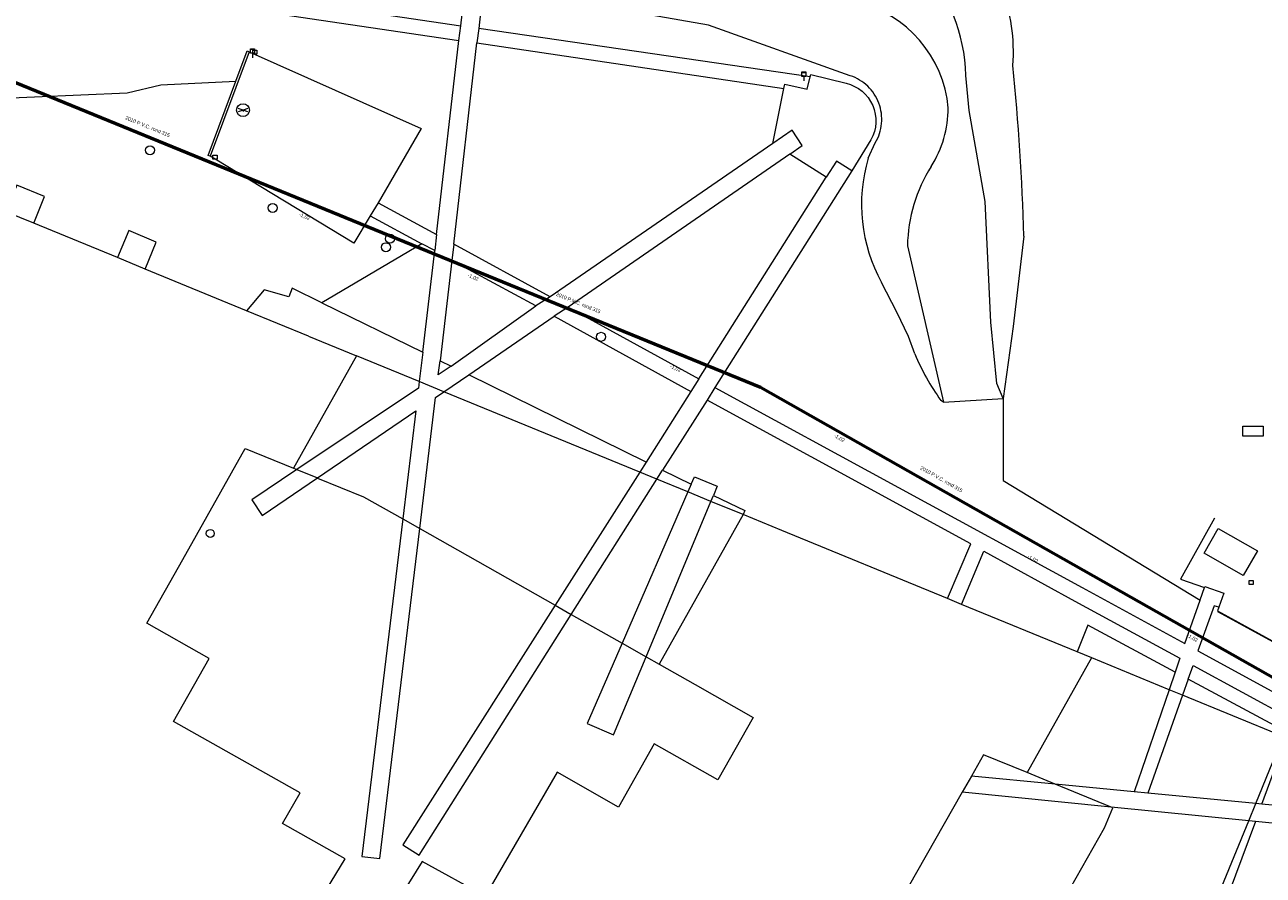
# Model space of a CAD drawing. Header units: millimetres. Extents: x 812 to 183790, y 13 to 580968.
# Tile 74 of 256: x 182537 to 182661, y 580682 to 580766. Entities that reach past the tile are written whole.
import ezdxf

# ---------------------------------------------------------------- set-up
doc = ezdxf.new("R2010")
doc.units = ezdxf.units.MM
doc.header["$LTSCALE"] = 5
for name, pattern in [('DGN2', [448.0004, 224.0002, -224.0002]), ('DGN3', [672.0006, 448.0004, -224.0002]), ('PHANTOM2', [1.25, 0.625, -0.125, 0.125, -0.125, 0.125, -0.125])]:
    doc.linetypes.add(name, pattern=pattern)
for name, color, linetype, lineweight in [('000 BOB begin', 252, 'Continuous', 13), ('000 BOB eind', 252, 'Continuous', 13), ('000 Onderhoud door derden', 252, 'Continuous', 53), ('000 Specificaties_S', 252, 'Continuous', 13), ('047 HEMELWATER AFVOER', 252, 'PHANTOM2', 13), ('afvalbak', 252, 'Continuous', 9), ('bank', 252, 'Continuous', 9), ('beheer openbare ruimte groenbeheer', 252, 'Continuous', 9), ('brandkraan -put', 252, 'Continuous', 9), ('gebouw op maaiveld onder overbouw', 252, 'Continuous', 9), ('hek', 252, 'DGN3', 9), ('hoofdgebouw', 252, 'Continuous', 9), ('inspectie- rioolput', 252, 'Continuous', 9), ('kant muur breder dan 30cm', 252, 'Continuous', 9), ('kant verharding', 252, 'Continuous', 9), ('kolk', 252, 'Continuous', 9), ('N-XX-AL-M', 7, 'Continuous', 0), ('overbouw', 252, 'Continuous', 9), ('sluitlijn', 252, 'DGN3', 9), ('taludlijn', 252, 'DGN2', 9)]:
    doc.layers.add(name, color=color, linetype=linetype, lineweight=lineweight)
doc.layers.add('speelvoorziening', color=7, linetype='Continuous', lineweight=0, true_color=0xe17000)
doc.styles.add('Arial Narrow', font='Arial Narrow.shx')
doc.styles.add('NLCS-ISO-M200-T18', font='txt', dxfattribs={"height": 0.36})
doc.dimstyles.new('NLCS-M200-T18-PIJL_X_L2_H1', dxfattribs={"dimscale": 0.2, "dimtxt": 0.36, "dimasz": 2, "dimexe": 2, "dimexo": 1, "dimgap": 0.7, "dimtad": 1, "dimzin": 0, "dimdsep": 46, "dimtxsty": 'NLCS-ISO-M200-T18', "dimcen": 0, "dimdle": 2, "dimclrd": 256, "dimclre": 256, "dimclrt": 256, "dimadec": 1, "dimazin": 0, "dimtfac": 1, "dimtofl": 0, "dimtmove": 1, "dimatfit": 0, "dimfxl": 2, "dimfxlon": 1, "dimtfillclr": 254, "dimtolj": 1, "dimtzin": 0, "dimlwd": 18, "dimlwe": 18, "dimarcsym": 0})

# ---------------------------------------------------------------- blocks, each defined once
blk = doc.blocks.new('AFVAL1')
at = {"layer": 'afvalbak', "color": 251, "linetype": 'Continuous', "lineweight": 0, "true_color": 0x696969, "flags": 128}
for points in [[(-0.2, 0.45), (0.2, 0.45), (0.2, 0), (-0.2, 0), (-0.2, 0.45)], [(-0.2, 0.4), (0.2, 0.4)], [(0, 0), (0, -0.45)]]:
    blk.add_lwpolyline(points, dxfattribs=at)
blk = doc.blocks.new('RIOOLP90')
at = {"layer": 'inspectie- rioolput', "color": 251, "linetype": 'Continuous', "lineweight": 0, "true_color": 0x696969}
blk.add_circle((0, 0), 0.9, dxfattribs=at)
blk = doc.blocks.new('SPEEL5')
at = {"layer": 'speelvoorziening', "color": 251, "linetype": 'Continuous', "lineweight": 0, "true_color": 0x696969}
for p, q in [((0, 0), (-0.48, 0.16)), ((0, 0), (-0.48, -0.16)), ((0.48, 0.16), (0, 0)), ((0, 0), (0, -0.14)), ((0.48, -0.16), (0, 0))]:
    blk.add_line(p, q, dxfattribs=at)
blk.add_circle((0, 0), 0.641, dxfattribs=at)
blk = doc.blocks.new('RIOOLP144')
at = {"layer": 'inspectie- rioolput', "color": 251, "linetype": 'Continuous', "lineweight": 0, "true_color": 0x696969}
blk.add_circle((0, 0), 0.9, dxfattribs=at)
blk = doc.blocks.new('BRANDK41')
at = {"layer": 'brandkraan -put', "color": 251, "linetype": 'Continuous', "lineweight": 0, "true_color": 0x696969}
blk.add_circle((0, 0), 0.4, dxfattribs=at)
blk = doc.blocks.new('SKOLK869')
at = {"layer": 'kolk', "color": 251, "linetype": 'Continuous', "lineweight": 0, "true_color": 0x696969, "flags": 128}
blk.add_lwpolyline([(-0.2, 0.4), (0.2, 0.4), (0.2, 0), (-0.2, 0), (-0.2, 0.4)], dxfattribs=at)
blk = doc.blocks.new('SKOLK996')
at = {"layer": 'kolk', "color": 251, "linetype": 'Continuous', "lineweight": 0, "true_color": 0x696969, "flags": 128}
blk.add_lwpolyline([(-0.2, 0.4), (0.2, 0.4), (0.2, 0), (-0.2, 0), (-0.2, 0.4)], dxfattribs=at)
blk = doc.blocks.new('SKOLK1042')
at = {"layer": 'kolk', "color": 251, "linetype": 'Continuous', "lineweight": 0, "true_color": 0x696969, "flags": 128}
blk.add_lwpolyline([(-0.2, 0.4), (0.2, 0.4), (0.2, 0), (-0.2, 0), (-0.2, 0.4)], dxfattribs=at)
blk = doc.blocks.new('AFVAL33')
at = {"layer": 'afvalbak', "color": 251, "linetype": 'Continuous', "lineweight": 0, "true_color": 0x696969, "flags": 128}
for points in [[(-0.2, 0.45), (0.2, 0.45), (0.2, 0), (-0.2, 0), (-0.2, 0.45)], [(-0.2, 0.4), (0.2, 0.4)], [(0, 0), (0, -0.45)]]:
    blk.add_lwpolyline(points, dxfattribs=at)
blk = doc.blocks.new('RIOOLP407')
at = {"layer": 'inspectie- rioolput', "color": 251, "linetype": 'Continuous', "lineweight": 0, "true_color": 0x696969}
blk.add_circle((0, 0), 0.9, dxfattribs=at)
blk = doc.blocks.new('ZBANK47')
at = {"layer": 'bank', "color": 251, "linetype": 'Continuous', "lineweight": 0, "true_color": 0x696969}
for p, q in [((-1, 0.5), (1, 0.5)), ((-1, -0.5), (-1, 0.5)), ((1, 0.5), (1, -0.5))]:
    blk.add_line(p, q, dxfattribs=at)
at = {"layer": 'bank', "color": 251, "linetype": 'DGN2', "lineweight": 0, "true_color": 0x696969}
blk.add_line((1, -0.5), (-1, -0.5), dxfattribs=at)
blk = doc.blocks.new('RIOOLP486')
at = {"layer": 'inspectie- rioolput', "color": 251, "linetype": 'Continuous', "lineweight": 0, "true_color": 0x696969}
blk.add_circle((0, 0), 0.9, dxfattribs=at)
blk = doc.blocks.new('RIOOLP489')
at = {"layer": 'inspectie- rioolput', "color": 251, "linetype": 'Continuous', "lineweight": 0, "true_color": 0x696969}
blk.add_circle((0, 0), 0.9, dxfattribs=at)
blk = doc.blocks.new('*D6739')
at = {"layer": 'Defpoints', "color": 0, "transparency": 16777216}
for p in [(182561.51, 580809.26), (182564.29, 580709.3)]:
    blk.add_point(p, dxfattribs=at)
at = {"layer": 'N-XX-AL-M', "linetype": 'Continuous', "lineweight": 18, "transparency": 16777216}
blk.add_line((182561.58, 580806.67), (182561.52, 580808.86), dxfattribs=at)
at = {"layer": 'N-XX-AL-M', "transparency": 16777216}
blk.add_solid([(182561.59, 580808.87), (182561.46, 580808.86), (182561.51, 580809.26)], dxfattribs=at)
at = {"layer": 'N-XX-AL-M', "transparency": 16777216, "insert": (182561.88, 580807.58), "char_height": 0.36, "attachment_point": 5, "rotation": 271.59, "style": 'NLCS-ISO-M200-T18'}
blk.add_mtext('\\A1;R100.00', dxfattribs=at)
blk = doc.blocks.new('*D6740')
at = {"layer": 'Defpoints', "color": 0, "transparency": 16777216}
for p in [(182634.14, 580804.45), (182590.75, 580406.81)]:
    blk.add_point(p, dxfattribs=at)
at = {"layer": 'N-XX-AL-M', "linetype": 'Continuous', "lineweight": 18, "transparency": 16777216}
blk.add_line((182633.75, 580800.91), (182634.09, 580804.05), dxfattribs=at)
at = {"layer": 'N-XX-AL-M', "transparency": 16777216}
blk.add_solid([(182634.16, 580804.05), (182634.03, 580804.06), (182634.14, 580804.45)], dxfattribs=at)
at = {"layer": 'N-XX-AL-M', "transparency": 16777216, "insert": (182634.17, 580801.82), "char_height": 0.36, "attachment_point": 5, "rotation": 263.7735, "style": 'NLCS-ISO-M200-T18'}
blk.add_mtext('\\A1;R400.00', dxfattribs=at)
blk = doc.blocks.new('*D6742')
at = {"layer": 'Defpoints', "color": 0, "transparency": 16777216}
for p in [(182633.08, 580796.87), (182601.45, 580498.54)]:
    blk.add_point(p, dxfattribs=at)
at = {"layer": 'N-XX-AL-M', "linetype": 'Continuous', "lineweight": 18, "transparency": 16777216}
blk.add_line((182632.8, 580794.22), (182633.03, 580796.47), dxfattribs=at)
at = {"layer": 'N-XX-AL-M', "transparency": 16777216}
blk.add_solid([(182633.1, 580796.46), (182632.97, 580796.48), (182633.08, 580796.87)], dxfattribs=at)
at = {"layer": 'N-XX-AL-M', "transparency": 16777216, "insert": (182633.21, 580795.11), "char_height": 0.36, "attachment_point": 5, "rotation": 263.9486, "style": 'NLCS-ISO-M200-T18'}
blk.add_mtext('\\A1;R300.00', dxfattribs=at)
blk = doc.blocks.new('*D6743')
at = {"layer": 'Defpoints', "color": 0, "transparency": 16777216}
for p in [(182633.29, 580803.38), (182601.45, 580498.54)]:
    blk.add_point(p, dxfattribs=at)
at = {"layer": 'N-XX-AL-M', "linetype": 'Continuous', "lineweight": 18, "transparency": 16777216}
blk.add_line((182633.02, 580800.73), (182633.25, 580802.98), dxfattribs=at)
at = {"layer": 'N-XX-AL-M', "transparency": 16777216}
blk.add_solid([(182633.32, 580802.98), (182633.19, 580802.99), (182633.29, 580803.38)], dxfattribs=at)
at = {"layer": 'N-XX-AL-M', "transparency": 16777216, "insert": (182633.43, 580801.63), "char_height": 0.36, "attachment_point": 5, "rotation": 264.0366, "style": 'NLCS-ISO-M200-T18'}
blk.add_mtext('\\A1;R306.50', dxfattribs=at)
blk = doc.blocks.new('*D6827')
at = {"layer": 'Defpoints', "color": 0, "transparency": 16777216}
for p in [(182609.29, 580791.93), (182582.5, 580493.13)]:
    blk.add_point(p, dxfattribs=at)
at = {"layer": 'N-XX-AL-M', "linetype": 'Continuous', "lineweight": 18, "transparency": 16777216}
blk.add_line((182608.86, 580787.16), (182609.26, 580791.53), dxfattribs=at)
at = {"layer": 'N-XX-AL-M', "transparency": 16777216}
blk.add_solid([(182609.32, 580791.53), (182609.19, 580791.54), (182609.29, 580791.93)], dxfattribs=at)
at = {"layer": 'N-XX-AL-M', "transparency": 16777216, "insert": (182609.27, 580788.06), "char_height": 0.36, "attachment_point": 5, "rotation": 264.876, "style": 'NLCS-ISO-M200-T18'}
blk.add_mtext('\\A1;R300.00', dxfattribs=at)

msp = doc.modelspace()

# ---------------------------------------------------------------- linework, layer by layer
at = {"layer": '000 Onderhoud door derden', "flags": 128}
for points in [[(182524.463, 580765.464), (182573.387, 580745.42)], [(182573.387, 580745.42), (182610.389, 580730.276)], [(182610.389, 580730.276), (182645.599, 580710.341)], [(182645.599, 580710.341), (182681.464, 580690.033)]]:
    msp.add_lwpolyline(points, dxfattribs=at)
at = {"layer": '047 HEMELWATER AFVOER', "flags": 128}
for points in [[(182524.463, 580765.464), (182573.387, 580745.42)], [(182573.387, 580745.42), (182610.389, 580730.276)], [(182610.389, 580730.276), (182645.599, 580710.341)], [(182645.599, 580710.341), (182681.464, 580690.033)]]:
    msp.add_lwpolyline(points, dxfattribs=at)
at = {"layer": 'beheer openbare ruimte groenbeheer', "color": 251, "lineweight": 0, "true_color": 0x696969}
for points in [[(182634.603, 580729.142), (182634.603, 580720.98)], [(182634.603, 580720.98), (182654.248, 580709.047)]]:
    msp.add_lwpolyline(points, dxfattribs=at)
at = {"layer": 'gebouw op maaiveld onder overbouw', "color": 251, "lineweight": 0, "true_color": 0x696969}
for points in [[(182570.124, 580733.409), (182563.824, 580722.199)], [(182608.666, 580717.566), (182600.285, 580702.654)], [(182643.432, 580703.263), (182637.004, 580691.826)], [(182643.432, 580703.263), (182643.438, 580703.274)]]:
    msp.add_lwpolyline(points, dxfattribs=at)
at = {"layer": 'hek', "color": 251, "linetype": 'DGN3', "lineweight": 0, "true_color": 0x696969, "flags": 128}
msp.add_lwpolyline([(182655.693, 580717.215), (182652.307, 580711.126), (182654.693, 580710.309)], dxfattribs=at)
at = {"layer": 'hek', "color": 251, "linetype": 'DGN3', "lineweight": 0, "true_color": 0x696969}
msp.add_lwpolyline([(182655.994, 580707.902), (182675.802, 580697.034)], dxfattribs=at)
at = {"layer": 'hoofdgebouw', "color": 251, "lineweight": 0, "true_color": 0x696969}
for points in [[(182537.91, 580746.65), (182535.139, 580747.788)], [(182546.258, 580743.218), (182537.91, 580746.65)], [(182549.042, 580742.074), (182546.258, 580743.218)], [(182559.146, 580737.921), (182549.042, 580742.074)], [(182565.314, 580735.385), (182559.146, 580737.921)], [(182565.314, 580735.385), (182570.124, 580733.409)], [(182552.79, 580713.091), (182559.006, 580724.156)], [(182559.006, 580724.156), (182563.824, 580722.199)], [(182612.531, 580715.977), (182608.666, 580717.566)], [(182629.049, 580709.188), (182612.531, 580715.977)], [(182654.648, 580713.708), (182656.062, 580716.192)], [(182630.453, 580708.611), (182629.049, 580709.188)], [(182641.987, 580703.87), (182630.453, 580708.611)], [(182643.438, 580703.274), (182641.987, 580703.87)], [(182600.285, 580702.654), (182603.894, 580700.608)], [(182603.894, 580700.608), (182609.667, 580697.336)], [(182631.451, 580691.484), (182630.533, 580689.87)]]:
    msp.add_lwpolyline(points, dxfattribs=at)
at = {"layer": 'hoofdgebouw', "color": 251, "lineweight": 0, "true_color": 0x696969, "flags": 128}
for points in [[(182656.062, 580716.192), (182659.977, 580713.964), (182658.563, 580711.48), (182654.648, 580713.708)], [(182609.667, 580697.336), (182606.139, 580691.104), (182599.814, 580694.686), (182596.245, 580688.383), (182590.116, 580691.885), (182582.941, 580679.508), (182576.659, 580682.961), (182572.74, 580676.648), (182567.12, 580680.146), (182568.977, 580683.227), (182562.739, 580686.748), (182564.473, 580689.82), (182551.869, 580696.934), (182555.418, 580703.223), (182549.201, 580706.732), (182552.79, 580713.091)], [(182637.004, 580691.826), (182632.661, 580693.612), (182631.451, 580691.484)], [(182630.533, 580689.87), (182625.138, 580680.381), (182625.065, 580680.253), (182631.325, 580676.695)]]:
    msp.add_lwpolyline(points, dxfattribs=at)
at = {"layer": 'kant muur breder dan 30cm', "color": 251, "lineweight": 0, "true_color": 0x696969}
msp.add_lwpolyline([(182559.418, 580763.759), (182555.512, 580753.325)], dxfattribs=at)
at = {"layer": 'kant muur breder dan 30cm', "color": 251, "lineweight": 0, "true_color": 0x696969, "flags": 128}
for points in [[(182558.079, 580760.812), (182559.21, 580763.843), (182559.418, 580763.759)], [(182555.512, 580753.325), (182555.311, 580753.396), (182558.079, 580760.812)]]:
    msp.add_lwpolyline(points, dxfattribs=at)
at = {"layer": 'kant verharding', "color": 251, "lineweight": 0, "true_color": 0x696969, "flags": 128}
msp.add_lwpolyline([(182519.047, 580775.466), (182580.503, 580766.357), (182581.044, 580770.996), (182582.819, 580770.799), (182582.299, 580766.086), (182582.124, 580764.633), (182612.739, 580760.099), (182612.835, 580760.513), (182615.069, 580760.026), (182615.356, 580761.252), (182615.435, 580761.482), (182618.95, 580760.61, -0.4996051), (182621.421, 580754.964), (182619.523, 580751.885), (182617.972, 580752.846), (182616.94, 580751.243), (182613.314, 580753.555), (182614.562, 580754.396), (182613.57, 580755.922), (182611.629, 580754.594), (182589.439, 580739.288), (182579.802, 580744.551), (182582.124, 580764.633)], format="xyb", dxfattribs=at)
for points in [[(182516.455, 580767.098), (182518.607, 580774.046), (182580.323, 580764.875)], [(182513.767, 580758.532), (182516.455, 580767.098), (182533.344, 580759.051), (182547.222, 580759.661), (182550.583, 580760.443), (182558.079, 580760.812)], [(182559.418, 580763.759), (182576.573, 580756.089), (182572.254, 580748.679), (182578.072, 580745.511), (182580.323, 580764.875), (182580.503, 580766.357)], [(182615.356, 580761.252), (182582.299, 580766.086)], [(182611.629, 580754.594), (182612.739, 580760.099)], [(182572.254, 580748.679), (182571.475, 580747.38), (182569.858, 580744.652), (182555.995, 580753.054), (182555.512, 580753.325)], [(182613.314, 580753.555), (182591.228, 580738.286), (182604.255, 580731.132), (182616.94, 580751.243)], [(182619.523, 580751.885), (182605.85, 580730.262), (182642.483, 580710.283), (182652.712, 580704.695), (182654.248, 580709.047), (182654.25, 580709.052), (182654.693, 580710.309), (182654.721, 580710.388), (182656.605, 580709.721), (182656.106, 580708.34), (182655.99, 580707.97), (182675.861, 580697.069), (182675.922, 580695.987), (182684.494, 580693.28), (182684.674, 580692.957), (182685.985, 580690.599), (182680.079, 580680.21)], [(182537.91, 580746.65), (182539.005, 580749.322), (182536.24, 580750.453), (182535.139, 580747.788)], [(182571.475, 580747.38), (182576.611, 580744.598)], [(182549.042, 580742.074), (182550.14, 580744.757), (182547.385, 580745.908), (182546.258, 580743.218)], [(182566.661, 580738.721), (182576.725, 580733.782), (182577.909, 580743.914), (182576.611, 580744.598), (182566.661, 580738.721), (182563.695, 580740.173), (182563.351, 580739.31), (182560.885, 580740.018), (182559.146, 580737.921)], [(182629.049, 580709.188), (182631.373, 580714.644), (182605.07, 580729.002), (182600.637, 580722.007), (182603.478, 580720.601), (182603.805, 580721.355), (182606.081, 580720.403), (182605.709, 580719.489), (182608.826, 580717.973), (182608.666, 580717.566)], [(182630.453, 580708.611), (182632.688, 580713.907), (182641.766, 580708.942), (182652.226, 580703.244), (182651.749, 580701.842), (182643.059, 580706.529), (182641.987, 580703.87)], [(182656.106, 580708.34), (182655.643, 580708.483), (182654.033, 580703.971), (182673.832, 580693.168), (182674.493, 580692.807), (182673.777, 580691.489), (182673.103, 580691.857)], [(182670.78, 580687.682), (182660.415, 580688.684), (182660.406, 580688.685), (182663.025, 580695.784), (182653.066, 580701.135), (182653.554, 580702.511), (182673.103, 580691.857), (182670.78, 580687.682), (182671.399, 580687.624), (182671.241, 580685.799), (182669.806, 580685.943), (182667.636, 580682.008), (182667.946, 580682.127), (182668.54, 580680.446), (182667.212, 580679.942), (182666.962, 580679.847), (182655.597, 580675.694), (182645.114, 580647.402), (182643.146, 580648.2)], [(182669.806, 580685.943), (182659.765, 580686.947), (182656.424, 580677.919), (182667.636, 580682.008)]]:
    msp.add_lwpolyline(points, dxfattribs=at)
for points in [[(182578.44, 580732.929), (182579.544, 580732.375), (182587.987, 580738.409), (182579.603, 580742.943)], [(182589.825, 580737.366), (182603.451, 580729.871), (182598.993, 580722.803), (182581.31, 580731.518)]]:
    msp.add_lwpolyline(points, close=True, dxfattribs=at)
at = {"layer": 'overbouw', "color": 251, "lineweight": 0, "true_color": 0x696969}
for points in [[(182576.37, 580730.841), (182570.124, 580733.409)], [(182578.832, 580729.829), (182576.37, 580730.841)], [(182598.357, 580721.803), (182578.832, 580729.829)], [(182563.824, 580722.199), (182564.157, 580722.063)], [(182564.157, 580722.063), (182566.21, 580721.229)], [(182600.065, 580721.102), (182598.357, 580721.803)], [(182566.21, 580721.229), (182566.226, 580721.223)], [(182603.146, 580719.835), (182600.065, 580721.102)], [(182605.457, 580718.885), (182603.146, 580719.835)], [(182608.666, 580717.566), (182605.457, 580718.885)], [(182574.717, 580717.146), (182576.419, 580716.182)], [(182576.419, 580716.182), (182589.916, 580708.531)], [(182589.916, 580708.531), (182591.536, 580707.613)], [(182591.536, 580707.613), (182596.6, 580704.742)], [(182596.6, 580704.742), (182598.986, 580703.39)], [(182598.986, 580703.39), (182600.285, 580702.654)], [(182651.157, 580700.101), (182643.438, 580703.274)], [(182652.503, 580699.548), (182651.157, 580700.101)], [(182639.797, 580690.678), (182637.004, 580691.826)], [(182645.37, 580688.386), (182639.797, 580690.678)], [(182659.099, 580687.014), (182659.81, 580688.743)], [(182655.174, 580677.463), (182659.099, 580687.014)]]:
    msp.add_lwpolyline(points, dxfattribs=at)
at = {"layer": 'overbouw', "color": 251, "lineweight": 0, "true_color": 0x696969, "flags": 128}
for points in [[(182566.226, 580721.223), (182570.813, 580719.359), (182574.717, 580717.146)], [(182659.81, 580688.743), (182662.553, 580695.417), (182652.503, 580699.548)], [(182635.684, 580670.355), (182644.731, 580686.317), (182645.541, 580688.316), (182645.37, 580688.386)]]:
    msp.add_lwpolyline(points, dxfattribs=at)
at = {"layer": 'sluitlijn', "color": 251, "lineweight": 0, "true_color": 0x696969}
for points in [[(182578.072, 580745.511), (182577.909, 580743.914)], [(182579.802, 580744.549), (182579.603, 580742.943)], [(182579.802, 580744.551), (182579.802, 580744.549)], [(182589.439, 580739.288), (182587.987, 580738.409)], [(182591.228, 580738.286), (182589.825, 580737.366)], [(182576.725, 580733.782), (182576.37, 580730.841)], [(182578.27, 580731.521), (182578.44, 580732.929)], [(182579.544, 580732.375), (182578.27, 580731.521)], [(182578.832, 580729.829), (182581.31, 580731.518)], [(182576.292, 580730.196), (182564.157, 580722.063)], [(182576.37, 580730.841), (182576.292, 580730.196)], [(182604.255, 580731.132), (182603.451, 580729.871)], [(182605.85, 580730.262), (182605.07, 580729.002)], [(182576.419, 580716.182), (182577.997, 580729.261)], [(182577.997, 580729.261), (182578.832, 580729.829)], [(182628.647, 580728.777), (182634.603, 580729.142)], [(182566.21, 580721.229), (182576.016, 580727.911)], [(182576.016, 580727.911), (182574.717, 580717.146)], [(182598.993, 580722.803), (182598.357, 580721.803)], [(182564.157, 580722.063), (182559.661, 580719.05)], [(182598.357, 580721.803), (182589.916, 580708.531)], [(182600.065, 580721.102), (182600.637, 580722.007)], [(182560.711, 580717.483), (182566.21, 580721.229)], [(182591.536, 580707.613), (182600.065, 580721.102)], [(182603.478, 580720.601), (182603.146, 580719.835)], [(182559.661, 580719.05), (182560.711, 580717.483)], [(182603.146, 580719.835), (182596.6, 580704.742)], [(182605.457, 580718.885), (182605.709, 580719.489)], [(182598.986, 580703.39), (182605.457, 580718.885)], [(182574.717, 580717.146), (182570.651, 580683.459)], [(182572.443, 580683.243), (182576.419, 580716.182)], [(182589.916, 580708.531), (182574.716, 580684.632)], [(182576.349, 580683.593), (182591.536, 580707.613)], [(182596.6, 580704.742), (182593.126, 580696.731)], [(182595.733, 580695.601), (182598.986, 580703.39)], [(182651.749, 580701.842), (182651.157, 580700.101)], [(182653.066, 580701.135), (182652.503, 580699.548)], [(182651.157, 580700.101), (182647.691, 580689.914)], [(182652.503, 580699.548), (182649.04, 580689.784)], [(182593.126, 580696.731), (182595.733, 580695.601)], [(182639.797, 580690.678), (182631.451, 580691.484)], [(182647.691, 580689.914), (182639.797, 580690.678)], [(182645.37, 580688.386), (182630.533, 580689.87)], [(182649.04, 580689.784), (182647.691, 580689.914)], [(182659.81, 580688.743), (182649.04, 580689.784)], [(182659.099, 580687.014), (182645.37, 580688.386)], [(182660.406, 580688.685), (182659.81, 580688.743)], [(182659.765, 580686.947), (182659.099, 580687.014)], [(182574.716, 580684.632), (182576.349, 580683.593)], [(182570.651, 580683.459), (182572.443, 580683.243)]]:
    msp.add_lwpolyline(points, dxfattribs=at)
at = {"layer": 'taludlijn', "color": 251, "lineweight": 0, "ltscale": 0.1, "true_color": 0x696969}
for points in [[(182630.88, 580761.401, 0.3683546), (182616.103, 580777.996)], [(182635.567, 580762.386, 0.1162819), (182634.43, 580770.122)], [(182629.13, 580758.155, 0.3235525), (182619.985, 580768.71)], [(182636.678, 580745.351, 0.017784), (182635.567, 580762.386)], [(182621.852, 580754.668, 0.4797406), (182619.36, 580761.372)], [(182627.434, 580752.323, 0.1437039), (182629.13, 580758.155)], [(182621.143, 580753.135, 0.2007475), (182622.485, 580740.741)], [(182627.434, 580752.323, 0.1362247), (182625.062, 580744.393)], [(182625.812, 580733.606, 0.0597682), (182628.401, 580728.969)]]:
    msp.add_lwpolyline(points, format="xyb", dxfattribs=at)
at = {"layer": 'taludlijn', "color": 251, "lineweight": 0, "ltscale": 0.1, "true_color": 0x696969, "flags": 128}
for points in [[(182619.36, 580761.372), (182605.202, 580766.396), (182583.664, 580770.2)], [(182634.603, 580729.142), (182633.993, 580730.666), (182633.367, 580736.769), (182632.828, 580748.817), (182631.217, 580757.898), (182630.88, 580761.401)], [(182636.678, 580745.351), (182635.605, 580736.328), (182634.603, 580729.142)], [(182625.812, 580733.606), (182625.166, 580735.347), (182623.99, 580737.772), (182622.485, 580740.741)]]:
    msp.add_lwpolyline(points, dxfattribs=at)
at = {"layer": 'taludlijn', "color": 251, "lineweight": 0, "ltscale": 0.1, "true_color": 0x696969}
for points in [[(182621.143, 580753.135), (182621.852, 580754.668)], [(182625.062, 580744.393), (182628.647, 580728.777)], [(182628.647, 580728.777), (182628.401, 580728.969)]]:
    msp.add_lwpolyline(points, dxfattribs=at)

# ---------------------------------------------------------------- block references
at = {"color": 251, "linetype": 'Continuous', "lineweight": 0, "true_color": 0x696969}
for name, p in [('AFVAL1', (182559.725, 580763.617)), ('SKOLK869', (182559.959, 580763.526)), ('AFVAL33', (182614.729, 580761.304)), ('SPEEL5', (182558.79, 580757.932)), ('SKOLK996', (182555.995, 580753.054)), ('ZBANK47', (182659.527, 580725.885)), ('BRANDK41', (182555.52, 580715.69)), ('SKOLK1042', (182659.349, 580710.604))]:
    msp.add_blockref(name, p, dxfattribs=at)
at = {"linetype": 'Continuous', "lineweight": 0, "xscale": 0.5, "yscale": 0.5}
for name, p in [('RIOOLP407', (182549.52, 580753.932)), ('RIOOLP144', (182561.738, 580748.18)), ('RIOOLP489', (182573.447, 580745.104)), ('RIOOLP486', (182573.04, 580744.258)), ('RIOOLP90', (182594.505, 580735.311))]:
    msp.add_blockref(name, p, dxfattribs=at)

# ---------------------------------------------------------------- texts
at = {"layer": '000 BOB begin', "char_height": 0.36, "attachment_point": 5, "line_spacing_factor": 0.6, "style": 'Arial Narrow'}
for insert, rotation in [((182581.728, 580741.236), 337.65465), ((182618.268, 580725.19), 330.20619), ((182653.478, 580705.254), 330.20619)]:
    msp.add_mtext('-1,02', dxfattribs=dict(at, insert=insert, rotation=rotation))
at = {"layer": '000 BOB eind', "char_height": 0.36, "attachment_point": 5, "line_spacing_factor": 0.6, "style": 'Arial Narrow'}
for insert, rotation in [((182564.921, 580747.299), 337.65465), ((182601.922, 580732.152), 337.65465), ((182637.555, 580713.138), 330.20619)]:
    msp.add_mtext('-1,02', dxfattribs=dict(at, insert=insert, rotation=rotation))
at = {"layer": '000 Specificaties_S', "char_height": 0.36, "attachment_point": 5, "line_spacing_factor": 0.6, "style": 'Arial Narrow'}
for insert, rotation in [((182549.273, 580756.29), 337.72207), ((182592.237, 580738.696), 337.74187), ((182628.45, 580721.104), 330.48262)]:
    msp.add_mtext('2010 P.V.C. rond 315', dxfattribs=dict(at, insert=insert, rotation=rotation))

# ---------------------------------------------------------------- dimensions: what is measured, and where the dimension line sits
at = {"layer": 'N-XX-AL-M'}
for center, mpoint, picture, middle in [((182564.287, 580709.302), (182561.513, 580809.263), '*D6739', (182561.56, 580807.568)), ((182590.752, 580406.81), (182634.136, 580804.451), '*D6740', (182633.853, 580801.856)), ((182601.45, 580498.541), (182633.293, 580803.383), '*D6743', (182633.113, 580801.66)), ((182601.45, 580498.541), (182633.076, 580796.87), '*D6742', (182632.893, 580795.147)), ((182582.499, 580493.132), (182609.292, 580791.933), '*D6827', (182608.948, 580788.087))]:
    dim = msp.add_radius_dim(center=center, mpoint=mpoint, dimstyle='NLCS-M200-T18-PIJL_X_L2_H1', dxfattribs=at)
    dim.commit()
    dim.dimension.update_dxf_attribs({"geometry": picture, "text_midpoint": middle, "dimtype": 164})

doc.saveas('drawing.dxf')
